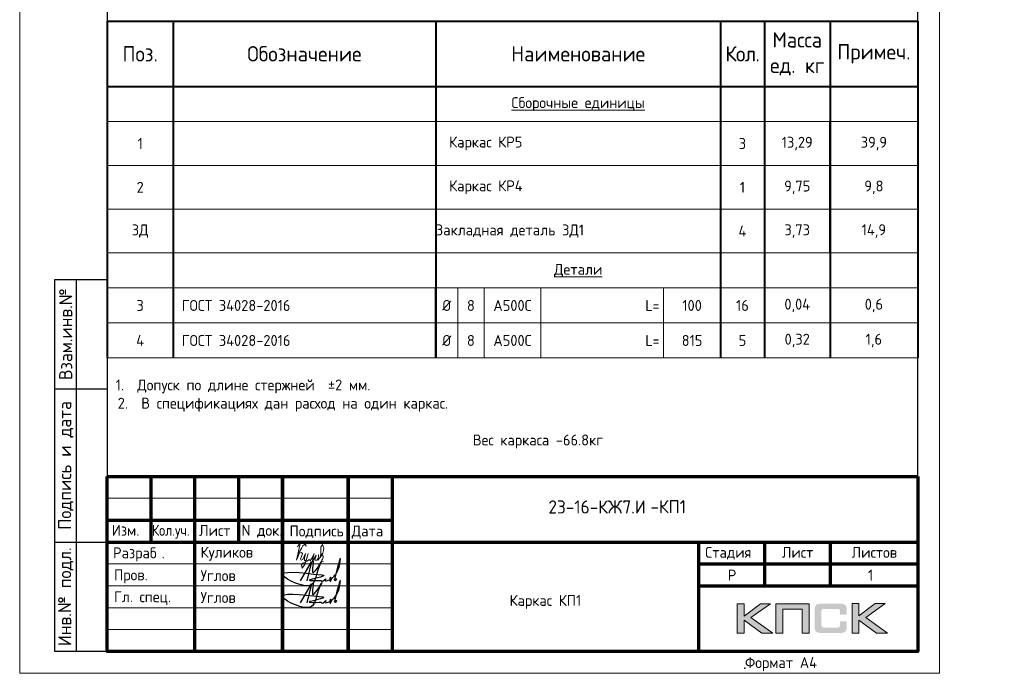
# Model space of a CAD drawing. Header units: millimetres. Extents: x 251864 to 617215, y -272865 to -46010.
# Tile 15 of 53: x 418703 to 441180, y -238931 to -223995. Entities that reach past the tile are written whole.
import ezdxf
from ezdxf.enums import TextEntityAlignment as Align

# ---------------------------------------------------------------- set-up
doc = ezdxf.new("R2010")
doc.units = ezdxf.units.MM
doc.layers.get('Defpoints').update_dxf_attribs({"color": 140})
for name, color, linetype, lineweight in [('Выноски', 20, 'Continuous', 20), ('подоснова', 151, 'Continuous', 5), ('Размеры', 54, 'Continuous', 20), ('Рамка', 7, 'Continuous', 70), ('СО_ОСНОВНАЯ_060', 142, 'Continuous', 60), ('Текст', 41, 'Continuous', 30), ('ТОНКИЕ', 7, 'Continuous', 9)]:
    doc.layers.add(name, color=color, linetype=linetype, lineweight=lineweight)
doc.layers.add('ТОЛСТЫЕ_ОСНОВНЫЕ', color=6, linetype='Continuous')
doc.styles.add('GOST-2.304_Type-B', font='GOST_Common.ttf')
doc.styles.add('style1', font='GOST_Common.ttf', dxfattribs={"height": 500})
doc.styles.add('ГОСТ', font='GOST_Common.ttf')

# ---------------------------------------------------------------- blocks, each defined once
blk = doc.blocks.new('*T1307')
at = {"layer": 'Defpoints', "color": 8, "linetype": 'ByBlock', "lineweight": 0, "transparency": 16777216}
for p, q in [((8000, -6100), (8000, -7700)), ((8600, -6100), (8600, -7700)), ((9900, -6100), (9900, -7700)), ((12700, -6100), (12700, -7700))]:
    blk.add_line(p, q, dxfattribs=at)
at = {"layer": 'подоснова', "color": 0, "lineweight": 40, "transparency": 16777216}
for p, q in [((0, 0), (18500, 0)), ((0, 0), (0, -7700)), ((1500, 0), (1500, -7700)), ((7500, 0), (7500, -6100)), ((14000, 0), (14000, -7700)), ((15000, 0), (15000, -7700)), ((16500, 0), (16500, -2300)), ((18500, 0), (18500, -7700)), ((0, -1500), (18500, -1500)), ((16500, -5300), (16500, -7700))]:
    blk.add_line(p, q, dxfattribs=at)
at = {"layer": 'подоснова', "color": 0, "transparency": 16777216}
for p, q in [((0, -2300), (7500, -2300)), ((14000, -2300), (18500, -2300)), ((0, -3300), (7500, -3300)), ((14000, -3300), (15000, -3300)), ((16500, -3300), (18500, -3300)), ((0, -4300), (7500, -4300)), ((14000, -4300), (15000, -4300)), ((16500, -4300), (18500, -4300)), ((0, -5300), (7500, -5300)), ((14000, -5300), (15000, -5300)), ((16500, -5300), (18500, -5300)), ((0, -6100), (7500, -6100)), ((14000, -6100), (18500, -6100)), ((0, -6900), (1500, -6900)), ((9900, -6900), (12700, -6900)), ((14000, -6900), (18500, -6900)), ((0, -7700), (1500, -7700)), ((9900, -7700), (12700, -7700)), ((14000, -7700), (18500, -7700))]:
    blk.add_line(p, q, dxfattribs=at)
at = {"layer": 'подоснова', "color": 0, "lineweight": 15, "transparency": 16777216}
for p, q in [((7500, -2300), (14000, -2300)), ((7500, -3300), (14000, -3300)), ((7500, -4300), (14000, -4300)), ((7500, -5300), (14000, -5300)), ((7500, -6100), (14000, -6100)), ((7500, -6900), (9900, -6900)), ((12700, -6900), (14000, -6900)), ((7500, -7700), (9900, -7700)), ((12700, -7700), (14000, -7700))]:
    blk.add_line(p, q, dxfattribs=at)
at = {"layer": 'подоснова', "color": 0, "lineweight": 50, "transparency": 16777216}
for p, q in [((16500, -2300), (16500, -5300)), ((7500, -6100), (7500, -7700))]:
    blk.add_line(p, q, dxfattribs=at)
at = {"layer": 'подоснова', "color": 0, "linetype": 'ByBlock', "lineweight": 15, "transparency": 16777216}
for p, q in [((15000, -3300), (16500, -3300)), ((15000, -4300), (16500, -4300)), ((15000, -5300), (16500, -5300)), ((1500, -6900), (7500, -6900)), ((1500, -7700), (7500, -7700))]:
    blk.add_line(p, q, dxfattribs=at)
at = {"layer": 'подоснова', "transparency": 16777216, "style": 'GOST-2.304_Type-B'}
for s, insert, char_height, width, attachment_point in [('Масса ед. кг', (15750, -750), 350, 1300, 5), ('Поз.', (750, -750), 350, 1300, 5), ('Обозначение', (4500, -750), 350, 5800, 5), ('Наименование', (10750, -750), 350, 6300, 5), ('{\\T0.95;Кол.}', (14500, -750), 350, 800, 5), ('Примеч.', (17500, -750), 350, 1800, 5), ('{\\LСборочные единицы}', (10750, -1900), 250, 6500, 5), ('1', (750, -2800), 250, 1300, 5), ('{\\C0;  Каркас }КР5', (7500, -2800), 250, 6500, 4), ('13,29', (15750, -2800), 250, 1300, 5), ('2', (750, -3800), 250, 1300, 5), ('{\\C0;  Каркас }КР4', (7500, -3800), 250, 6500, 4), ('9,75', (15750, -3800), 250, 1300, 5), ('ЗД', (750, -4800), 250, 1300, 5), ('Закладная деталь ЗД1', (7500, -4800), 250, 6500, 4), ('3,73', (15750, -4800), 250, 1300, 5), ('{\\LДетали}', (10750, -5700), 250, 6500, 5), ('3', (750, -6500), 250, 1300, 5), ('{\\C256; ГОСТ 34028-2016}', (1550, -6500), 250, 5900, 4), ('%%C', (7750, -6500), 250, 500, 5), ('А500С', (9250, -6500), 250, 1300, 5), ('{\\T0.95;  L=}', (12600, -6500), 250, 2600, 6), ('4', (750, -7300), 250, 1300, 5), ('{\\C256; ГОСТ 34028-2016}', (1550, -7300), 250, 5900, 4), ('%%C', (7750, -7300), 250, 500, 5), ('А500С', (9250, -7300), 250, 1300, 5), ('{\\T0.95;  L=}', (12600, -7300), 250, 2600, 6)]:
    blk.add_mtext(s, dxfattribs=dict(at, insert=insert, char_height=char_height, width=width, attachment_point=attachment_point))
at = {"layer": 'подоснова', "color": 2, "transparency": 16777216, "char_height": 250, "attachment_point": 5, "style": 'GOST-2.304_Type-B'}
for s, insert, width in [('3', (14500, -2800), 800), ('1', (14500, -3800), 800), ('4', (14500, -4800), 800), ('8', (8300, -6500), 600), ('100', (13350, -6500), 1100), ('16', (14500, -6500), 800), ('8', (8300, -7300), 600), ('815', (13350, -7300), 1100), ('5', (14500, -7300), 800)]:
    blk.add_mtext(s, dxfattribs=dict(at, insert=insert, width=width))
at = {"layer": 'подоснова', "color": 5, "transparency": 16777216, "char_height": 250, "attachment_point": 5, "style": 'GOST-2.304_Type-B'}
for s, insert, width in [('39,9', (17500, -2800), 1600), ('9,8', (17500, -3800), 1600), ('14,9', (17500, -4800), 1600), ('0,04', (15750, -6500), 1300), ('0,6', (17500, -6500), 1600), ('0,32', (15750, -7300), 1300), ('1,6', (17500, -7300), 1600)]:
    blk.add_mtext(s, dxfattribs=dict(at, insert=insert, width=width))
blk = doc.blocks.new('*U281')
blk.add_point((165.57, 1.2))
at = {"layer": 'ТОЛСТЫЕ_ОСНОВНЫЕ'}
for p, q in [((8, 5), (8, 90)), ((8, 90), (20, 90)), ((13, 5), (13, 90)), ((8, 65), (20, 65)), ((8, 30), (20, 30)), ((20, 5), (8, 5))]:
    blk.add_line(p, q, dxfattribs=at)
at = {"layer": 'ТОЛСТЫЕ_ОСНОВНЫЕ', "color": 6}
blk.add_lwpolyline([(20, 5), (205, 5), (205, 292), (20, 292)], close=True, dxfattribs=at)
at = {"layer": 'ТОНКИЕ'}
blk.add_lwpolyline([(0, 0), (210, 0), (210, 297), (0, 297)], close=True, dxfattribs=at)
at = {"layer": 'Текст', "style": 'style1'}
for s, p in [('Взам.инв.№', (10.5, 77.5)), ('Подпись и дата', (10.5, 47.5)), ('Инв.№ подл.', (10.5, 17.5))]:
    blk.add_text(s, height=3, rotation=90, dxfattribs=at).set_placement(p, align=Align.MIDDLE)
blk.add_text('Формат А4', height=2.5, dxfattribs=at).set_placement((165.57, 1.2))
blk = doc.blocks.new('Роспись')
at = {"layer": 'Текст', "color": 7}
blk.add_lwpolyline([(4.18, 0.67), (6.68, 5.03), (5.62, 0.66)], dxfattribs=at)
for points in [[(7.11, 5.14), (7.17, 2.59), (9.02, 5.2), (8.57, 4.35), (6.55, -0.29), (0.19, 1.88), (9.09, 2.02)], [(11.23, 1.12), (12.72, 3.08), (13.28, 5.66), (11.96, 0.97)], [(9.09, 2.02), (9.4, 1.96), (6.15, 0.84), (8.42, 0.77), (8.9, 0.77)], [(8.9, 0.77), (8.97, 0.64), (9.94, 1.16)], [(9.94, 1.16), (9.82, 0.79), (10.85, 0.93)], [(10.85, 0.93), (11.13, 1.44), (11.23, 1.11), (10.92, 0.57), (10.85, 0.93)], [(11.23, 1.12), (11.03, 1.05), (10.98, 1.33), (11.05, 1.41)], [(11.96, 0.97), (12.16, 0.71), (12.34, 1.19), (12.03, 1.14), (11.96, 0.97)]]:
    blk.add_spline(points, degree=3, dxfattribs=at)
blk = doc.blocks.new('11')
at = {"layer": 'Выноски'}
for p, q in [((47962, 66737), (47989, 66781)), ((47989, 66781), (48016, 66806)), ((48016, 66806), (48038, 66823)), ((48038, 66823), (48060, 66786)), ((48060, 66786), (48058, 66769)), ((47885, 66608), (47944, 66700)), ((47944, 66700), (47962, 66737))]:
    blk.add_line(p, q, dxfattribs=at)
blk.add_lwpolyline([(47863, 66761), (47937, 66865), (47843, 66458), (47885, 66564), (47905, 66616), (47954, 66628), (47979, 66606), (47957, 66539), (47937, 66487), (47947, 66458), (47991, 66470), (48051, 66611), (48041, 66569), (48023, 66505), (48023, 66448), (48065, 66448), (48090, 66529), (48110, 66608), (48043, 66369), (47972, 66275), (47954, 66344), (47991, 66389), (48078, 66431), (48142, 66470), (48154, 66441), (48204, 66512), (48246, 66606), (48209, 66455), (48204, 66418), (48295, 66574), (48265, 66463), (48265, 66455), (48312, 66453), (48342, 66529), (48347, 66584), (48337, 66465), (48349, 66453), (48401, 66569), (48443, 66616), (48461, 66678), (48466, 66727), (48436, 66811), (48399, 66754), (48399, 66618), (48389, 66549), (48374, 66507), (48416, 66564), (48441, 66576), (48451, 66524), (48433, 66482), (48419, 66453), (48424, 66428), (48458, 66421)], dxfattribs=at)
blk = doc.blocks.new('штамп2')
h = blk.add_hatch(color=0)
h.paths.add_polyline_path([(328185, -69575), (328071, -69575), (327885, -69715), (327885, -69575), (327806, -69575), (327806, -69911), (327885, -69911), (327885, -69764), (328086, -69911), (328212, -69911), (327962, -69733)])
h.paths.add_polyline_path([(328326, -69638), (328549, -69638), (328549, -69911), (328627, -69911), (328627, -69575), (328543, -69575), (328248, -69575), (328248, -69655), (328248, -69911), (328326, -69911)])
h.paths.add_polyline_path([(329196, -69573), (329117, -69573), (329117, -69910), (329196, -69910), (329196, -69762), (329397, -69910), (329523, -69910), (329273, -69732), (329496, -69573), (329382, -69573), (329196, -69713)])
at = {"true_color": 0x5f007f}
blk.add_hatch(color=206, dxfattribs=at).paths.add_polyline_path([(329051, -69611), (329050, -69607), (329049, -69604), (329047, -69601), (329045, -69598), (329044, -69595), (329042, -69593), (329040, -69590), (329038, -69588), (329035, -69587), (329032, -69584), (329029, -69583), (329025, -69581), (329022, -69580), (329018, -69579), (329014, -69578), (329005, -69576), (328996, -69574), (328985, -69574), (328973, -69573), (328773, -69573), (328761, -69574), (328751, -69574), (328741, -69576), (328732, -69578), (328728, -69579), (328724, -69580), (328720, -69581), (328717, -69583), (328714, -69584), (328711, -69587), (328709, -69588), (328706, -69590), (328704, -69593), (328702, -69595), (328700, -69598), (328699, -69601), (328697, -69604), (328696, -69607), (328695, -69611), (328694, -69615), (328692, -69623), (328690, -69632), (328689, -69642), (328689, -69653), (328689, -69830), (328689, -69841), (328690, -69851), (328692, -69860), (328694, -69869), (328695, -69872), (328696, -69876), (328697, -69879), (328699, -69882), (328700, -69885), (328702, -69888), (328704, -69890), (328706, -69893), (328709, -69895), (328711, -69897), (328714, -69898), (328717, -69900), (328720, -69902), (328724, -69903), (328728, -69904), (328732, -69905), (328741, -69907), (328751, -69908), (328761, -69909), (328773, -69910), (328973, -69910), (328985, -69909), (328996, -69909), (329005, -69907), (329014, -69906), (329018, -69904), (329022, -69903), (329025, -69902), (329029, -69900), (329032, -69899), (329035, -69897), (329038, -69895), (329040, -69893), (329042, -69891), (329044, -69888), (329045, -69886), (329047, -69882), (329049, -69879), (329050, -69876), (329051, -69872), (329053, -69869), (329054, -69860), (329056, -69851), (329057, -69841), (329057, -69830), (329057, -69774), (328978, -69774), (328978, -69820), (328978, -69823), (328978, -69826), (328977, -69829), (328977, -69831), (328976, -69834), (328975, -69836), (328973, -69838), (328971, -69840), (328970, -69841), (328968, -69843), (328965, -69844), (328963, -69845), (328960, -69845), (328957, -69846), (328954, -69846), (328951, -69847), (328789, -69847), (328787, -69846), (328784, -69846), (328782, -69845), (328780, -69844), (328778, -69842), (328776, -69841), (328774, -69839), (328773, -69837), (328772, -69835), (328771, -69833), (328770, -69831), (328769, -69828), (328768, -69823), (328767, -69819), (328767, -69657), (328767, -69654), (328768, -69652), (328769, -69649), (328769, -69647), (328770, -69645), (328771, -69643), (328772, -69641), (328774, -69639), (328775, -69638), (328777, -69637), (328779, -69636), (328781, -69635), (328784, -69634), (328786, -69634), (328789, -69634), (328792, -69634), (328951, -69634), (328954, -69634), (328957, -69634), (328960, -69635), (328962, -69635), (328965, -69636), (328967, -69637), (328969, -69639), (328971, -69640), (328973, -69643), (328974, -69645), (328976, -69647), (328977, -69649), (328977, -69652), (328978, -69654), (328978, -69657), (328978, -69661), (328978, -69698), (329057, -69698), (329057, -69653), (329057, -69642), (329056, -69632), (329054, -69623), (329052, -69615)])
at = {"color": 0, "lineweight": 0}
for points in [[(327806, -69911), (327806, -69575), (327885, -69575), (327885, -69715), (328071, -69575), (328185, -69575), (327962, -69733), (328212, -69911), (328086, -69911), (327885, -69764), (327885, -69911), (327806, -69911)], [(328326, -69911), (328326, -69638), (328549, -69638), (328549, -69911), (328627, -69911), (328627, -69575), (328543, -69575), (328248, -69575), (328248, -69655), (328248, -69911), (328326, -69911)], [(329117, -69910), (329117, -69573), (329196, -69573), (329196, -69713), (329382, -69573), (329496, -69573), (329273, -69732), (329523, -69910), (329397, -69910), (329196, -69762), (329196, -69910), (329117, -69910)]]:
    blk.add_lwpolyline(points, close=True, dxfattribs=at)
at = {"layer": 'Рамка'}
for p, q in [((320616, -68120), (329866, -68120)), ((321616, -70120), (321616, -68120)), ((322616, -70120), (322616, -68120)), ((322616, -68120), (322616, -70120)), ((323366, -68120), (323366, -70120)), ((323366, -70120), (323366, -68120)), ((323866, -68120), (323866, -70120)), ((320616, -68620), (323866, -68620)), ((320616, -68870), (323866, -68870)), ((327366, -68870), (327366, -70120)), ((327366, -69120), (329866, -69120)), ((327366, -69120), (329866, -69120))]:
    blk.add_line(p, q, dxfattribs=at)
at = {"layer": 'Рамка', "color": 7}
for p, q in [((321116, -68870), (321116, -68120)), ((322116, -68870), (322116, -68120)), ((320616, -68870), (329866, -68870)), ((328116, -68870), (328116, -69370)), ((328866, -68870), (328866, -69370)), ((327366, -69370), (329866, -69370))]:
    blk.add_line(p, q, dxfattribs=at)
at = {"layer": 'Рамка', "color": 7, "lineweight": 15}
for p, q in [((320616, -68370), (323866, -68370)), ((320616, -69120), (323866, -69120)), ((320616, -69370), (323866, -69370)), ((320616, -69620), (323866, -69620)), ((320616, -69620), (323866, -69620)), ((320616, -69870), (323866, -69870))]:
    blk.add_line(p, q, dxfattribs=at)
at = {"layer": 'Рамка'}
blk.add_lwpolyline([(329866, -68120), (329866, -70120), (320616, -70120), (320616, -68120)], dxfattribs=at)
at = {"color": 18, "true_color": 0x000000, "xscale": 50, "yscale": 50, "zscale": 50}
for p in [(322612, -69347), (322612, -69597)]:
    blk.add_blockref('Роспись', p, dxfattribs=at)
at = {"layer": 'Выноски', "xscale": 0.5, "yscale": 0.5, "zscale": 0.5}
blk.add_blockref('11', (298854, -102305), dxfattribs=at)
at = {"color": 7, "style": 'ГОСТ'}
for s, p in [('Разраб', (320681, -69056)), ('.', (321237, -69056))]:
    blk.add_text(s, height=125, dxfattribs=at).set_placement(p)
at = {"layer": 'Размеры', "color": 7, "char_height": 125, "attachment_point": 4, "style": 'ГОСТ'}
for s, insert in [('{\\C256;Куликов}', (321681, -69003)), ('Пров.', (320693, -69262)), ('Углов', (321681, -69253)), ('Гл. спец.', (320693, -69512)), ('Углов', (321681, -69503))]:
    blk.add_mtext_dynamic_manual_height_columns(s, width=1000, gutter_width=625, heights=[0], dxfattribs=dict(at, insert=insert))
at = {"layer": 'Текст', "color": 7, "style": 'ГОСТ'}
blk.add_text('23-16-КЖ7.И', height=150, dxfattribs=at).set_placement((326207, -68469), align=Align.MIDDLE_CENTER)
at = {"layer": 'Текст', "color": 7}
for s, style, p in [('Изм.', 'GOST-2.304_Type-B', (320666, -68799)), ('Лист', 'GOST-2.304_Type-B', (321663, -68800)), ('N док.', 'GOST-2.304_Type-B', (322148, -68799)), ('Подпись', 'GOST-2.304_Type-B', (322696, -68806)), ('Дата', 'GOST-2.304_Type-B', (323406, -68806)), ('Стадия', 'GOST-2.304_Type-B', (327441, -69050)), ('Лист', 'GOST-2.304_Type-B', (328316, -69050)), ('Листов', 'GOST-2.304_Type-B', (329112, -69050)), ('Р', 'ГОСТ', (327698, -69310)), ('1', 'ГОСТ', (329299, -69311))]:
    blk.add_text(s, height=125, dxfattribs=dict(at, style=style)).set_placement(p)
at = {"layer": 'Текст', "color": 7, "style": 'GOST-2.304_Type-B', "width": 0.9}
blk.add_text('Кол.уч.', height=125, dxfattribs=at).set_placement((321125, -68798))

msp = doc.modelspace()

# ---------------------------------------------------------------- block references
at = {"xscale": 100, "yscale": 100, "zscale": 100}
msp.add_blockref('*U281', (418702.6, -238930.6), dxfattribs=at)
msp.add_blockref('*T1307', (420702.6, -224025.1))
at = {"layer": 'Размеры', "xscale": 2, "yscale": 2, "zscale": 2}
msp.add_blockref('штамп2', (-220529.3, -98191.2), dxfattribs=at)

# ---------------------------------------------------------------- texts
at = {"color": 0, "linetype": 'Continuous', "insert": (433102.4, -234972.8), "char_height": 300, "width": 19720.995, "attachment_point": 1, "style": 'ГОСТ'}
msp.add_mtext('-КП1', dxfattribs=at)
at = {"color": 1, "linetype": 'Continuous', "lineweight": 30, "insert": (430702.6, -237298.9), "char_height": 250, "width": 7000, "attachment_point": 5, "style": 'GOST-2.304_Type-B'}
msp.add_mtext('{\\C256;Каркас КП1}', dxfattribs=at)
at = {"layer": 'СО_ОСНОВНАЯ_060', "color": 7, "lineweight": 13, "ltscale": 100, "insert": (430284, -233474.1, 0), "char_height": 250, "width": 17960.285, "attachment_point": 2, "style": 'ГОСТ'}
msp.add_mtext('\\pi500;Вес каркаса -66.8кг', dxfattribs=at)
at = {"layer": 'Текст', "lineweight": 30, "style": 'GOST-2.304_Type-B'}
for s, p in [('1.  Допуск по длине стержней  ±2 мм.', (420894.5, -232466.4)), ('2.  В спецификациях дан расход на один каркас.', (420940.7, -232883))]:
    msp.add_text(s, height=250, dxfattribs=at).set_placement(p)

doc.saveas('drawing.dxf')
